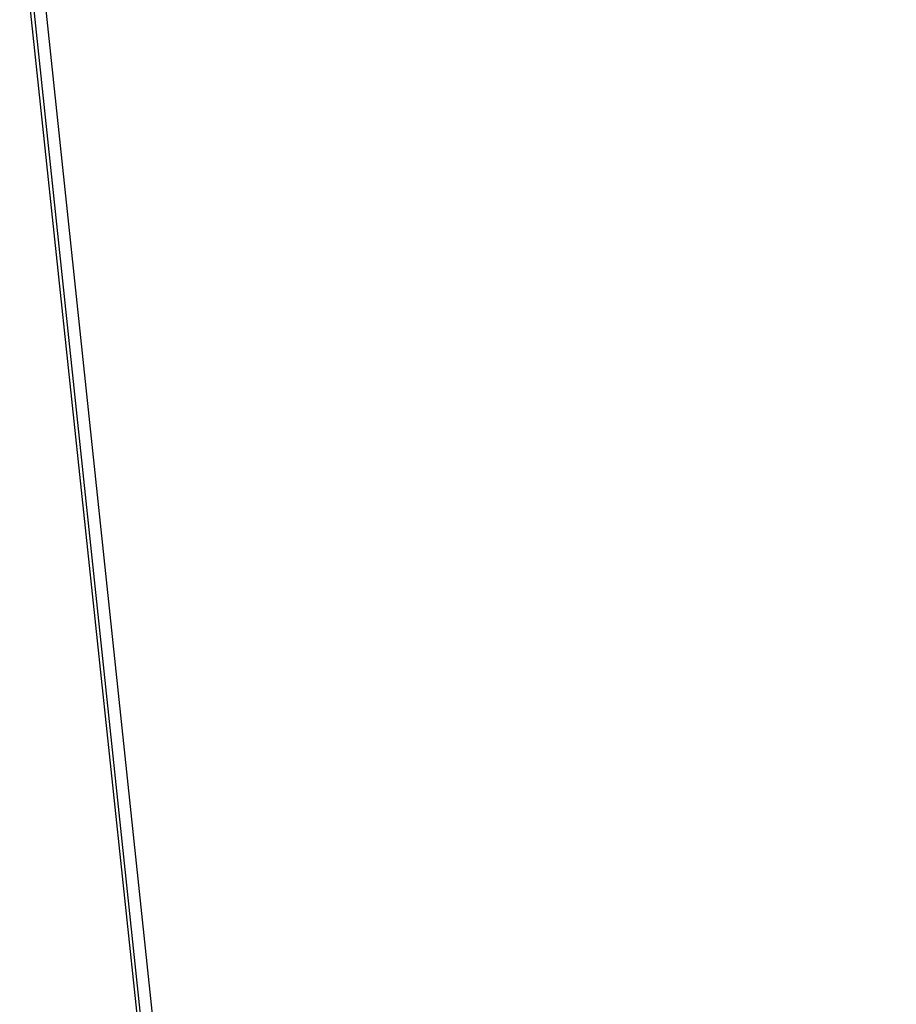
# Paper-space layout 'Layout1' of a CAD drawing. Header units: inches. Extents: x 29 to 351, y 58 to 234.
# Tile 26 of 104: x 111.878 to 112.721, y 71.581 to 72.528. Entities that reach past the tile are written whole.
import ezdxf

# ---------------------------------------------------------------- set-up
doc = ezdxf.new("R2010")
doc.units = ezdxf.units.IN
doc.header["$LTSCALE"] = 1.1
doc.header["$MEASUREMENT"] = 0
doc.layers.get('0').update_dxf_attribs({"linetype": 'CONTINUOUS'})
doc.layers.add('7_ALL_FEATURES', color=7, linetype='CONTINUOUS')

psp = doc.layouts.get("Layout1")

# ---------------------------------------------------------------- linework, layer by layer
at = {"color": 7, "linetype": 'Continuous'}
for p, q in [((111.2975974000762, 78.13351844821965), (112.6957688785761, 64.95218956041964)), ((111.3130527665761, 77.95603952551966), (112.6880884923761, 64.99282405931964))]:
    psp.add_line(p, q, dxfattribs=at)
at = {"layer": '7_ALL_FEATURES', "color": 7, "linetype": 'Continuous'}
psp.add_line((112.721380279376, 64.82132559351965), (109.4910022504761, 95.27587320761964), dxfattribs=at)

doc.saveas('drawing.dxf')
